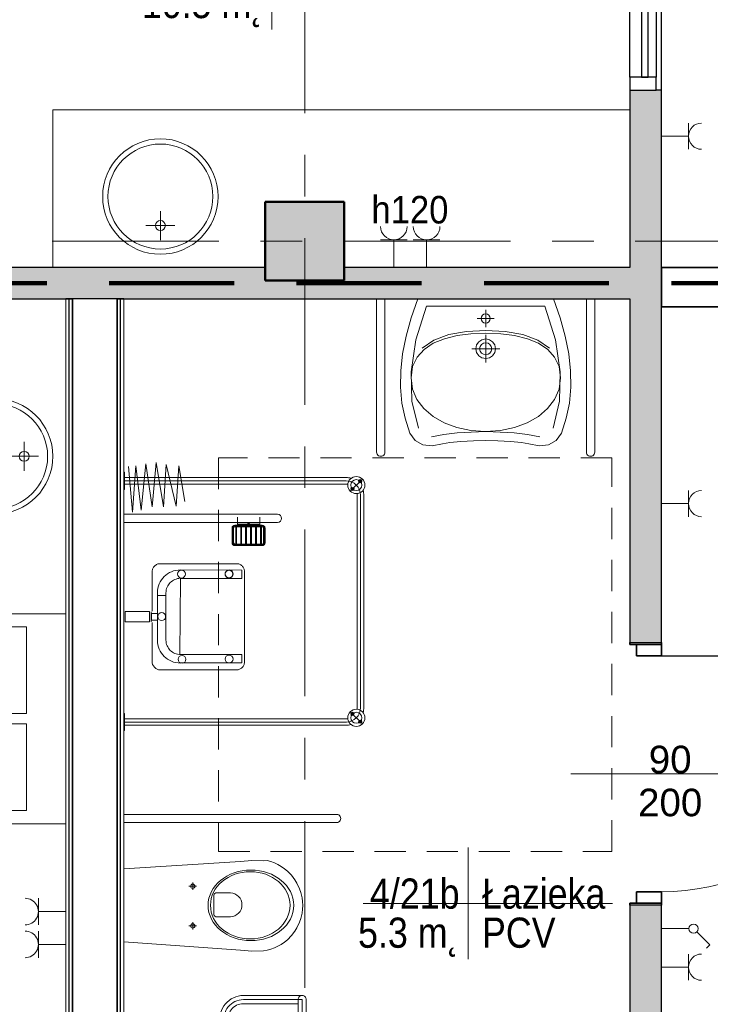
# Model space of a CAD drawing. Header units: centimetres. Extents: x 101 to 4622, y -1383 to 1498.
# Tile 54 of 68: x 3848 to 4112, y -278 to 97. Entities that reach past the tile are written whole.
import ezdxf

# ---------------------------------------------------------------- set-up
doc = ezdxf.new("R2010")
doc.units = ezdxf.units.CM
for name, pattern in [('Długa kreska', [71.4375, 47.625, -23.8125]), ('Oś', [111.125, 63.5, -15.875, 15.875, -15.875]), ('Ponad', [19.844, 11.9065, -7.9375])]:
    doc.linetypes.add(name, pattern=pattern)
for name, color, linetype, lineweight in [('A-AREA-IDEN', 2, 'Continuous', 18), ('A-DETL', 90, 'Continuous', 9), ('A-DETL-GENF', 92, 'Continuous', 18), ('A-DETL-MEDM', 33, 'Continuous', 35), ('A-DOOR', 31, 'Continuous', 25), ('A-DOOR-IDEN', 31, 'Continuous', 18), ('A-FLOR-OVHD', 1, 'Ponad', 18), ('A-GLAZ', 151, 'Continuous', 25), ('A-WALL', 113, 'Continuous', 25), ('A-WALL-FNSH', 113, 'Continuous', 25), ('A-WALL-PATT', 111, 'Continuous', 25), ('E-ELE-QPM-IDEN', 2, 'Continuous', 18), ('E-ELEC-EQPM', 71, 'Continuous', 18), ('I-FURN', 30, 'Continuous', 18), ('P-SANR-FIXT', 6, 'Continuous', 18), ('S-COLS', 52, 'Continuous', 25), ('S-GRID', 1, 'Continuous', 18)]:
    doc.layers.add(name, color=color, linetype=linetype, lineweight=lineweight)
doc.styles.add('Arial_13', font='arial.ttf', dxfattribs={"width": 0.9, "height": 10.5})
doc.styles.add('Arial_4', font='arial.ttf', dxfattribs={"width": 0.85, "height": 11.5})
doc.styles.add('Arial_7', font='arial.ttf', dxfattribs={"height": 10.5})

# ---------------------------------------------------------------- blocks, each defined once
blk = doc.blocks.new('M_Concrete-Square-Column - 300 x 300mm-1161001-4_piętro II PT - projektowany - PPOŻ B')
at = {"layer": 'S-COLS', "lineweight": 18}
blk.add_hatch(color=254, dxfattribs=at).paths.add_polyline_path([(15, 15), (-15, 15), (-15, -15), (15, -15)], flags=0)
at = {"layer": 'S-COLS', "lineweight": 50}
for p, q in [((15, 15), (-15, 15)), ((-15, 15), (-15, -15)), ((15, -15), (15, 15)), ((-15, -15), (15, -15))]:
    blk.add_line(p, q, dxfattribs=at)
blk = doc.blocks.new('umywalka okrągła d _44cm stal nierdzewna - Type 1-1240883-4_piętro II PT - projektowany - PPOŻ B')
at = {"layer": 'P-SANR-FIXT'}
for p, q in [((12.5, 16.43), (12.5, 27.43)), ((7, 21.93), (18, 21.93))]:
    blk.add_line(p, q, dxfattribs=at)
for centre, radius in [((12.5, 33), 22), ((12.5, 33), 20), ((12.5, 21.93), 1.9)]:
    blk.add_circle(centre, radius, dxfattribs=at)
blk = doc.blocks.new('Blat - Blat-1243788-4_piętro II PT - projektowany - PPOŻ B')
at = {"layer": 'I-FURN'}
for p, q in [((220, 0), (220, 60)), ((0, 0), (220, 0))]:
    blk.add_line(p, q, dxfattribs=at)
blk = doc.blocks.new('Aluminum_Exterior_Window_-_Single - 165 x 165 cm wewnętrzne-1288068-4_piętro II PT - projektowany - PPOŻ B')
at = {"layer": 'A-GLAZ'}
for p, q in [((-132.16, 8.66), (-137.16, 8.66)), ((-137.16, 8.66), (-137.16, -1.34)), ((-132.16, -1.34), (-132.16, 8.66)), ((-132.16, 8.66), (22.84, 8.66)), ((27.84, 8.66), (22.84, 8.66)), ((22.84, 8.66), (22.84, -1.34)), ((27.84, -1.34), (27.84, 8.66)), ((22.84, 4.21), (-132.16, 4.21)), ((-132.16, 4.21), (-132.16, 1.67)), ((22.84, 1.67), (22.84, 4.21)), ((-132.16, 1.67), (22.84, 1.67)), ((-137.16, -1.34), (-132.16, -1.34)), ((22.84, -1.34), (-132.16, -1.34)), ((22.84, -1.34), (27.84, -1.34))]:
    blk.add_line(p, q, dxfattribs=at)
blk = doc.blocks.new('umywalka dla N_65x56 koło - Type 1-1264895-4_piętro II PT - projektowany - PPOŻ B')
at = {"layer": 'P-SANR-FIXT'}
for p, q in [((-29.1, 64.4), (-29.1, 6)), ((-25.9, 64.4), (-25.9, 6)), ((50.9, 64.4), (50.9, 6)), ((54.1, 6), (54.1, 64.4)), ((-11.49, 61.58), (-14.43, 59.97)), ((-7.9, 62.01), (-11.49, 61.58)), ((-3.96, 61.28), (-7.9, 62.01)), ((-1.14, 60.72), (-3.96, 61.28)), ((3.08, 60.29), (-1.14, 60.72)), ((7.9, 60.04), (3.08, 60.29)), ((12.5, 60.01), (7.9, 60.04)), ((17.1, 60.04), (12.5, 60.01)), ((21.92, 60.29), (17.1, 60.04)), ((26.14, 60.72), (21.92, 60.29)), ((28.96, 61.28), (26.14, 60.72)), ((32.9, 62.01), (28.96, 61.28)), ((36.49, 61.58), (32.9, 62.01)), ((39.43, 59.97), (36.49, 61.58)), ((-16.38, 57.12), (-18.22, 51.51)), ((-14.43, 59.97), (-16.38, 57.12)), ((-8.14, 58.51), (-3.44, 57.63)), ((-3.44, 57.63), (1.64, 57.08)), ((1.64, 57.08), (6.99, 56.74)), ((12.52, 56.56), (6.84, 56.17)), ((6.99, 56.74), (12.48, 56.52)), ((12.48, 56.52), (17.98, 56.74)), ((18.18, 56.17), (12.52, 56.56)), ((17.98, 56.74), (23.33, 57.08)), ((23.33, 57.08), (28.41, 57.63)), ((28.41, 57.63), (33.11, 58.51)), ((41.38, 57.12), (39.43, 59.97)), ((43.22, 51.51), (41.38, 57.12)), ((-13.17, 55.28), (-15.64, 44.98)), ((-3.33, 53.22), (-7.59, 50.79)), ((1.52, 55.04), (-3.33, 53.22)), ((6.84, 56.17), (1.52, 55.04)), ((23.49, 55.04), (18.18, 56.17)), ((28.31, 53.22), (23.49, 55.04)), ((32.54, 50.79), (28.31, 53.22)), ((40.64, 44.98), (38.17, 55.28)), ((-18.22, 51.51), (-19.42, 45.69)), ((-7.59, 50.79), (-11.11, 47.81)), ((36.03, 47.81), (32.54, 50.79)), ((44.42, 45.69), (43.22, 51.51)), ((-19.42, 45.69), (-19.97, 39.64)), ((-11.11, 47.81), (-13.79, 44.33)), ((38.68, 44.33), (36.03, 47.81)), ((44.97, 39.64), (44.42, 45.69)), ((-15.64, 44.98), (-15.95, 33.74)), ((-13.79, 44.33), (-15.49, 40.42)), ((40.36, 40.42), (38.68, 44.33)), ((40.95, 33.74), (40.64, 44.98)), ((-19.97, 39.64), (-19.89, 33.38)), ((-15.49, 40.42), (-16.08, 36.14)), ((40.95, 36.14), (40.36, 40.42)), ((44.89, 33.38), (44.97, 39.64)), ((-16.08, 36.14), (-15.49, 31.83)), ((40.36, 31.83), (40.95, 36.14)), ((-19.89, 33.38), (-19.18, 26.89)), ((-15.95, 33.74), (-14.09, 21.65)), ((-15.49, 31.83), (-13.8, 28.22)), ((12.5, 30.26), (12.5, 19.76)), ((38.67, 28.22), (40.36, 31.83)), ((39.09, 21.65), (40.95, 33.74)), ((44.18, 26.89), (44.89, 33.38)), ((-19.18, 26.89), (-17.85, 20.17)), ((-13.8, 28.22), (-11.14, 25.26)), ((8.75, 25.01), (9.04, 26.47)), ((9.04, 26.47), (9.85, 27.66)), ((9.85, 27.66), (11.04, 28.47)), ((10.38, 25.91), (10.87, 26.64)), ((10.87, 26.64), (11.61, 27.13)), ((11.04, 28.47), (12.5, 28.76)), ((11.61, 27.13), (12.5, 27.31)), ((12.5, 28.76), (13.96, 28.47)), ((12.5, 27.31), (13.39, 27.13)), ((13.39, 27.13), (14.13, 26.64)), ((13.96, 28.47), (15.15, 27.66)), ((14.13, 26.64), (14.62, 25.91)), ((15.15, 27.66), (15.96, 26.47)), ((15.96, 26.47), (16.25, 25.01)), ((36.01, 25.26), (38.67, 28.22)), ((42.85, 20.17), (44.18, 26.89)), ((-7.38, 21.71), (-11.89, 24.74)), ((-11.14, 25.26), (-7.63, 22.92)), ((-7.63, 22.92), (-3.39, 21.17)), ((7.16, 25.01), (17.84, 25.01)), ((9.04, 23.56), (8.75, 25.01)), ((9.85, 22.36), (9.04, 23.56)), ((10.2, 25.01), (10.38, 25.91)), ((10.38, 24.12), (10.2, 25.01)), ((10.87, 23.39), (10.38, 24.12)), ((11.61, 22.89), (10.87, 23.39)), ((12.5, 22.71), (11.61, 22.89)), ((13.39, 22.89), (12.5, 22.71)), ((14.13, 23.39), (13.39, 22.89)), ((14.62, 24.12), (14.13, 23.39)), ((14.62, 25.91), (14.8, 25.01)), ((14.8, 25.01), (14.62, 24.12)), ((15.96, 23.56), (15.15, 22.36)), ((16.25, 25.01), (15.96, 23.56)), ((28.26, 21.17), (32.5, 22.92)), ((36.76, 24.74), (32.25, 21.71)), ((32.5, 22.92), (36.01, 25.26)), ((-17.85, 20.17), (-15.89, 13.2)), ((-14.09, 21.65), (-10.01, 8.8)), ((-1.64, 19.63), (-7.38, 21.71)), ((-3.39, 21.17), (1.45, 19.96)), ((5.06, 18.42), (-1.64, 19.63)), ((1.45, 19.96), (6.76, 19.26)), ((6.76, 19.26), (12.43, 19.04)), ((11.04, 21.56), (9.85, 22.36)), ((12.5, 21.26), (11.04, 21.56)), ((12.43, 19.04), (18.1, 19.26)), ((13.96, 21.56), (12.5, 21.26)), ((15.15, 22.36), (13.96, 21.56)), ((18.1, 19.26), (23.42, 19.96)), ((26.51, 19.63), (19.81, 18.42)), ((23.42, 19.96), (28.26, 21.17)), ((32.25, 21.71), (26.51, 19.63)), ((35.01, 8.8), (39.09, 21.65)), ((40.89, 13.2), (42.85, 20.17)), ((12.43, 18.04), (5.06, 18.42)), ((11.26, 14.71), (11.82, 15.09)), ((11.82, 15.09), (12.5, 15.23)), ((19.81, 18.42), (12.43, 18.04)), ((12.5, 16.73), (12.5, 10.22)), ((12.5, 15.23), (13.18, 15.09)), ((13.18, 15.09), (13.74, 14.71)), ((-15.89, 13.2), (-13.31, 6)), ((15.75, 13.48), (9.25, 13.48)), ((10.75, 13.48), (10.89, 14.16)), ((10.89, 12.8), (10.75, 13.48)), ((10.89, 14.16), (11.26, 14.71)), ((11.26, 12.24), (10.89, 12.8)), ((11.82, 11.86), (11.26, 12.24)), ((12.5, 11.72), (11.82, 11.86)), ((13.18, 11.86), (12.5, 11.72)), ((13.74, 12.24), (13.18, 11.86)), ((13.74, 14.71), (14.11, 14.16)), ((14.11, 12.8), (13.74, 12.24)), ((14.11, 14.16), (14.25, 13.48)), ((14.25, 13.48), (14.11, 12.8)), ((38.31, 6), (40.89, 13.2)), ((-10.01, 8.8), (12.5, 8.8)), ((12.5, 8.8), (35.01, 8.8))]:
    blk.add_line(p, q, dxfattribs=at)
for centre in [(-27.5, 64.4), (52.5, 64.4)]:
    blk.add_arc(centre, 1.6, 360, 180, dxfattribs=at)
blk = doc.blocks.new('miska ustępowa dla N_35_5x54 wisząca koło narożna - Type 1-1388448-4_piętro II PT - projektowany - PPOŻ B')
at = {"layer": 'P-SANR-FIXT'}
for p, q in [((-1.4, -11), (-4.56, -55.56)), ((29.22, -55.56), (26.4, -11)), ((44.09, -92.2), (44.09, -11)), ((47.21, -92.2), (47.21, -11)), ((3.32, -37.31), (6.14, -37.31)), ((4.69, -35.9), (4.69, -38.7)), ((18.43, -37.31), (21.25, -37.31)), ((19.8, -35.9), (19.8, -38.7)), ((8.17, -46.6), (8.17, -51.72)), ((16.4, -45.33), (9.09, -45.33)), ((17.32, -51.72), (17.32, -46.6)), ((-4.56, -55.56), (-4.88, -59.89)), ((29.58, -59.89), (29.22, -55.56)), ((-24.94, -56.63), (-24.94, -77.5)), ((-23.38, -56.63), (-23.38, -79.06)), ((-21.82, -56.63), (-21.82, -79.06)), ((-4.88, -59.89), (-4.82, -64.32)), ((29.53, -64.32), (29.58, -59.89)), ((-4.82, -64.32), (-4.57, -65.68)), ((-4.57, -65.68), (-4.19, -67.09)), ((-4.19, -67.09), (-3.69, -68.46)), ((28.69, -68.46), (29.19, -67.09)), ((29.19, -67.09), (29.57, -65.68)), ((29.57, -65.68), (29.53, -64.32)), ((-3.69, -68.46), (-3.07, -69.78)), ((-3.07, -69.78), (-2.34, -71.05)), ((-2.34, -71.05), (-1.51, -72.26)), ((26.51, -72.26), (27.34, -71.05)), ((27.34, -71.05), (28.07, -69.78)), ((28.07, -69.78), (28.69, -68.46)), ((-1.51, -72.26), (-0.58, -73.39)), ((-0.58, -73.39), (1.02, -74.96)), ((1.02, -74.96), (2.75, -76.27)), ((22.25, -76.27), (23.98, -74.96)), ((23.98, -74.96), (25.58, -73.39)), ((25.58, -73.39), (26.51, -72.26)), ((-32.35, -77.5), (-23.38, -77.5)), ((2.75, -76.27), (4.01, -77.03)), ((4.01, -77.03), (6.13, -78.05)), ((6.13, -78.05), (7.56, -78.51)), ((7.56, -78.51), (9.56, -78.98)), ((15.44, -78.98), (17.44, -78.51)), ((17.44, -78.51), (18.87, -78.05)), ((18.87, -78.05), (20.99, -77.03)), ((20.99, -77.03), (22.25, -76.27)), ((-23.38, -79.06), (-32.35, -79.06)), ((-23.38, -80.62), (-32.35, -80.62)), ((9.56, -78.98), (11.02, -79.17)), ((11.02, -79.17), (12.5, -79.25)), ((12.5, -79.25), (13.98, -79.17)), ((13.98, -79.17), (15.44, -78.98))]:
    blk.add_line(p, q, dxfattribs=at)
for centre in [(4.69, -37.31), (19.8, -37.31)]:
    blk.add_circle(centre, 0.825, dxfattribs=at)
for centre, radius, start, end in [((-30.79, -56.63), 8.97, 0, 99.9996), ((9.34, -46.48), 1.17, 102.2339, 185.8899), ((16.15, -46.48), 1.17, 354.1101, 77.7661), ((-30.79, -56.63), 7.41, 0, 102.1327), ((-30.79, -56.63), 5.85, 0, 105.4382), ((12.74, -51.5), 4.58, 182.8022, 357.1978), ((-23.38, -79.06), 1.56, 0, 90), ((-23.38, -79.06), 1.56, 270, 0), ((45.65, -92.2), 1.56, 180, 360)]:
    blk.add_arc(centre, radius, start, end, dxfattribs=at)
for centre, major_axis, ratio in [((12.55, -59.51), (0, 16.33), 0.823529), ((12.55, -59.26), (0, 15.16), 0.845174)]:
    blk.add_ellipse(centre, major_axis=major_axis, ratio=ratio, dxfattribs=at)
blk = doc.blocks.new('DRZWI 1S_łazienkowe - Drzwi 90-1357764-4_piętro II PT - projektowany - PPOŻ B')
at = {"layer": 'A-DETL-GENF'}
for p, q in [((-49.3, 3.5), (-45, 3.5)), ((-49.3, -6), (-49.3, 3.5)), ((-45, 3.5), (-45, -6)), ((45, 3.5), (49.3, 3.5)), ((45, -6), (45, 3.5)), ((49.3, 3.5), (49.3, -6)), ((-45, -6), (-49.3, -6)), ((49.3, -6), (45, -6))]:
    blk.add_line(p, q, dxfattribs=at)
at = {"layer": 'A-DETL-MEDM'}
for p, q in [((-49.3, -6), (-49.3, 3.5)), ((-49.3, 3.5), (-45, 3.5)), ((-45, 3.5), (-45, -6)), ((45, 3.5), (45, -6)), ((49.3, 3.5), (45, 3.5)), ((49.3, -6), (49.3, 3.5)), ((-45, -6), (-49.3, -6)), ((45, -6), (49.3, -6))]:
    blk.add_line(p, q, dxfattribs=at)
at = {"layer": 'A-DOOR', "lineweight": 18}
blk.add_line((0, -28.5), (0, 28.5), dxfattribs=at)
at = {"layer": 'A-DOOR'}
blk.add_line((45, -6), (45, -95.39), dxfattribs=at)
at = {"layer": 'A-DOOR', "lineweight": 18}
blk.add_arc((45, -5.39), 90, 180.3907, 270, dxfattribs=at)
blk = doc.blocks.new('umywalka okrągła d _44cm stal nierdzewna - Type 1-1391873-4_piętro II PT - projektowany - PPOŻ B')
at = {"layer": 'P-SANR-FIXT'}
for p, q in [((12.5, 21.43), (12.5, 32.43)), ((7, 26.93), (18, 26.93))]:
    blk.add_line(p, q, dxfattribs=at)
for centre, radius in [((12.5, 38), 22), ((12.5, 38), 20), ((12.5, 26.93), 1.9)]:
    blk.add_circle(centre, radius, dxfattribs=at)
blk = doc.blocks.new('zlewozmywak dwukomorowy - Type 1-1391874-4_piętro II PT - projektowany - PPOŻ B')
at = {"layer": 'P-SANR-FIXT'}
for p, q in [((-27.5, -71), (-27.5, -11)), ((52.5, -11), (52.5, -71)), ((-22.5, -66), (-22.5, -26)), ((-22.5, -26), (10.5, -26)), ((10.5, -26), (10.5, -66)), ((14.5, -66), (14.5, -26)), ((14.5, -26), (47.5, -26)), ((47.5, -26), (47.5, -66)), ((10.5, -66), (-22.5, -66)), ((47.5, -66), (14.5, -66)), ((52.5, -71), (-27.5, -71))]:
    blk.add_line(p, q, dxfattribs=at)
blk = doc.blocks.new('brodzik natryskowy dla N - Type 1-1388449-4_piętro II PT - projektowany - PPOŻ B')
at = {"layer": 'P-SANR-FIXT'}
for p, q in [((-35.25, 97.25), (-40.13, 102.13)), ((47.11, 102.55), (-33.8, 102.55)), ((48.56, 97.25), (53.43, 102.13)), ((-33.8, 101.3), (47.11, 101.3)), ((47.11, 100.05), (-33.8, 100.05)), ((-40.55, 11.3), (-40.55, 95.8)), ((-39.3, 11), (-39.3, 95.8)), ((-38.05, 11.3), (-38.05, 95.8)), ((51.36, 11.3), (51.36, 95.8)), ((52.61, 11), (52.61, 96)), ((53.86, 11.3), (53.86, 95.8)), ((-26.61, 11.2), (-26.61, 69.6)), ((-23.41, 69.6), (-23.41, 11.2)), ((-22.41, 63.8), (-22.41, 53.4)), ((-22.11, 63.8), (-22.11, 53.4)), ((-21.81, 63.8), (-21.81, 53.4)), ((-15.71, 64.9), (-21.31, 64.9)), ((-15.71, 64.6), (-21.31, 64.6)), ((-15.71, 64.3), (-21.31, 64.3)), ((-15.21, 53.4), (-15.21, 63.8)), ((-14.91, 53.4), (-14.91, 63.8)), ((-14.61, 53.4), (-14.61, 63.8)), ((-22.41, 62.85), (-25.41, 62.85)), ((-22.81, 62.85), (-22.81, 54.35)), ((-22.61, 62.85), (-22.61, 54.35)), ((-21.81, 63.5), (-15.21, 63.5)), ((-21.81, 63.2), (-15.21, 63.2)), ((-21.81, 61.6), (-15.21, 61.6)), ((-21.81, 61.3), (-15.21, 61.3)), ((-21.81, 59.7), (-15.21, 59.7)), ((-21.81, 59.4), (-15.21, 59.4)), ((-21.81, 57.8), (-15.21, 57.8)), ((-21.81, 57.5), (-15.21, 57.5)), ((-6.88, 56.11), (-6.67, 56.31)), ((-6.67, 56.31), (-6.44, 56.49)), ((-6.44, 56.49), (-6.2, 56.64)), ((-6.2, 56.64), (-5.95, 56.77)), ((-5.95, 56.77), (-5.69, 56.88)), ((-5.69, 56.88), (-5.41, 56.96)), ((-5.41, 56.96), (-5.13, 57.01)), ((-5.13, 57.01), (29.82, 57.01)), ((29.82, 57.01), (30.1, 57.01)), ((30.1, 57.01), (30.38, 56.96)), ((30.38, 56.96), (30.65, 56.89)), ((30.65, 56.89), (30.92, 56.78)), ((30.92, 56.78), (31.17, 56.66)), ((31.17, 56.66), (31.41, 56.51)), ((31.41, 56.51), (31.64, 56.34)), ((31.64, 56.34), (31.85, 56.14)), ((-22.41, 54.35), (-25.41, 54.35)), ((-21.81, 55.9), (-15.21, 55.9)), ((-21.81, 55.6), (-15.21, 55.6)), ((-21.81, 54), (-15.21, 54)), ((-21.81, 53.7), (-15.21, 53.7)), ((-21.31, 52.9), (-15.71, 52.9)), ((-21.31, 52.6), (-15.71, 52.6)), ((-7.74, 54.37), (-7.7, 54.64)), ((-7.74, 54.09), (-7.74, 54.37)), ((-7.74, 24.55), (-7.74, 54.09)), ((-7.7, 54.64), (-7.62, 54.91)), ((-7.62, 54.91), (-7.52, 55.18)), ((-7.52, 55.18), (-7.4, 55.43)), ((-7.4, 55.43), (-7.25, 55.67)), ((-7.25, 55.67), (-7.07, 55.9)), ((-7.07, 55.9), (-6.88, 56.11)), ((-5.29, 56.03), (-5.37, 32.6)), ((-2.15, 56.03), (-5.29, 56.03)), ((-4.35, 52.49), (-4.21, 52.54)), ((-4.21, 52.54), (-4.07, 52.58)), ((-4.07, 52.58), (-3.93, 52.6)), ((-3.93, 52.6), (-3.78, 52.61)), ((-3.78, 52.61), (-3.63, 52.6)), ((-3.63, 52.6), (-3.48, 52.58)), ((-3.48, 52.58), (-3.34, 52.54)), ((-3.34, 52.54), (-3.21, 52.49)), ((-2.15, 32.63), (-2.15, 56.03)), ((26.92, 56.03), (30.07, 56.03)), ((26.92, 56.03), (26.92, 32.43)), ((30.07, 32.63), (30.07, 56.03)), ((31.85, 56.14), (32.05, 55.93)), ((32.05, 55.93), (32.22, 55.71)), ((32.22, 55.71), (32.38, 55.46)), ((32.38, 55.46), (32.51, 55.21)), ((32.51, 55.21), (32.61, 54.94)), ((32.61, 54.94), (32.69, 54.67)), ((32.69, 54.67), (32.74, 54.38)), ((32.74, 54.38), (32.74, 24.86)), ((-21.31, 52.3), (-15.71, 52.3)), ((-5.24, 51.15), (-5.23, 51.29)), ((-5.23, 51), (-5.24, 51.15)), ((-5.23, 51.29), (-5.21, 51.44)), ((-5.21, 50.85), (-5.23, 51)), ((-5.21, 51.44), (-5.18, 51.58)), ((-5.18, 50.71), (-5.21, 50.85)), ((-5.18, 51.58), (-5.13, 51.71)), ((-5.13, 50.58), (-5.18, 50.71)), ((-5.13, 51.71), (-5.07, 51.84)), ((-5.07, 50.45), (-5.13, 50.58)), ((-5.07, 51.84), (-4.99, 51.96)), ((-4.99, 50.33), (-5.07, 50.45)), ((-4.99, 51.96), (-4.91, 52.08)), ((-4.91, 50.21), (-4.99, 50.33)), ((-4.91, 52.08), (-4.81, 52.18)), ((-4.81, 50.11), (-4.91, 50.21)), ((-4.81, 52.18), (-4.71, 52.27)), ((-4.71, 50.02), (-4.81, 50.11)), ((-4.71, 52.27), (-4.6, 52.36)), ((-4.6, 49.93), (-4.71, 50.02)), ((-4.6, 52.36), (-4.48, 52.43)), ((-4.48, 49.86), (-4.6, 49.93)), ((-4.48, 52.43), (-4.35, 52.49)), ((-4.35, 49.8), (-4.48, 49.86)), ((-4.21, 49.75), (-4.35, 49.8)), ((-4.07, 49.71), (-4.21, 49.75)), ((-3.93, 49.69), (-4.07, 49.71)), ((-3.78, 49.68), (-3.93, 49.69)), ((-3.48, 49.71), (-3.63, 49.69)), ((-3.34, 49.75), (-3.48, 49.71)), ((-3.21, 49.8), (-3.34, 49.75)), ((-3.21, 52.49), (-3.08, 52.43)), ((-3.08, 49.86), (-3.21, 49.8)), ((-3.08, 52.43), (-2.96, 52.36)), ((-2.96, 49.93), (-3.08, 49.86)), ((-2.96, 52.36), (-2.85, 52.27)), ((-2.85, 50.02), (-2.96, 49.93)), ((-2.85, 52.27), (-2.74, 52.18)), ((-2.74, 50.11), (-2.85, 50.02)), ((-2.74, 52.18), (-2.65, 52.08)), ((-2.65, 50.21), (-2.74, 50.11)), ((-2.65, 52.08), (-2.56, 51.96)), ((-2.56, 50.33), (-2.65, 50.21)), ((-2.56, 51.96), (-2.49, 51.84)), ((-2.49, 50.45), (-2.56, 50.33)), ((-2.49, 51.84), (-2.43, 51.71)), ((-2.43, 50.58), (-2.49, 50.45)), ((-2.43, 51.71), (-2.38, 51.58)), ((-2.38, 50.71), (-2.43, 50.58)), ((-2.38, 51.58), (-2.34, 51.44)), ((-2.34, 50.85), (-2.38, 50.71)), ((-2.34, 51.44), (-2.32, 51.29)), ((-2.32, 51), (-2.34, 50.85)), ((-2.32, 51.29), (-2.31, 51.15)), ((-2.31, 51.15), (-2.32, 51)), ((-44.99, 32.02), (-31.46, 34.32)), ((-45.5, 27.16), (-29.67, 31)), ((-29.67, 31), (-44.99, 32.02)), ((-5.37, 32.6), (-5.32, 31.71)), ((-5.32, 31.71), (-5.19, 30.85)), ((-5.19, 30.85), (-4.98, 30.01)), ((26.92, 32.43), (-2.15, 32.63)), ((-2.03, 31.55), (-2.11, 32.1)), ((-1.89, 31.01), (-2.03, 31.55)), ((-1.71, 30.51), (-1.89, 31.01)), ((-1.47, 30.02), (-1.71, 30.51)), ((-1.19, 29.56), (-1.47, 30.02)), ((25.96, 29.56), (26.24, 30.02)), ((26.24, 30.02), (26.48, 30.51)), ((26.48, 30.51), (26.66, 31.01)), ((26.66, 31.01), (26.8, 31.55)), ((26.8, 31.55), (26.88, 32.1)), ((29.97, 30.85), (29.75, 30.01)), ((30.1, 31.71), (29.97, 30.85)), ((30.15, 32.6), (30.1, 31.71)), ((-29.41, 26.14), (-45.5, 27.16)), ((-4.98, 30.01), (-4.68, 29.22)), ((-4.68, 29.22), (-4.32, 28.45)), ((-4.32, 28.45), (-3.88, 27.74)), ((-3.88, 27.74), (-3.38, 27.07)), ((-3.38, 27.07), (-2.82, 26.45)), ((-2.82, 26.45), (-2.2, 25.89)), ((-0.87, 29.14), (-1.19, 29.56)), ((-0.51, 28.74), (-0.87, 29.14)), ((-0.12, 28.38), (-0.51, 28.74)), ((0.31, 28.06), (-0.12, 28.38)), ((0.76, 27.79), (0.31, 28.06)), ((1.25, 27.55), (0.76, 27.79)), ((1.76, 27.36), (1.25, 27.55)), ((2.29, 27.23), (1.76, 27.36)), ((2.84, 27.14), (2.29, 27.23)), ((3.4, 27.11), (2.84, 27.14)), ((4.41, 27.12), (3.4, 27.11)), ((3.78, 27.12), (21.37, 27.12)), ((4.41, 23.89), (4.41, 27.12)), ((21.37, 27.12), (21.94, 27.14)), ((21.94, 27.14), (22.49, 27.23)), ((22.49, 27.23), (23.02, 27.36)), ((23.02, 27.36), (23.53, 27.55)), ((23.53, 27.55), (24.01, 27.79)), ((24.01, 27.79), (24.47, 28.06)), ((24.47, 28.06), (24.89, 28.38)), ((24.89, 28.38), (25.29, 28.74)), ((25.29, 28.74), (25.65, 29.14)), ((25.65, 29.14), (25.96, 29.56)), ((27.59, 26.45), (26.98, 25.89)), ((28.16, 27.07), (27.59, 26.45)), ((28.66, 27.74), (28.16, 27.07)), ((29.09, 28.45), (28.66, 27.74)), ((29.46, 29.22), (29.09, 28.45)), ((29.75, 30.01), (29.46, 29.22)), ((-46.26, 23.33), (-29.41, 26.14)), ((-29.41, 21.8), (-46.26, 23.33)), ((-7.7, 24.28), (-7.74, 24.55)), ((-7.62, 24.01), (-7.7, 24.28)), ((-7.51, 23.75), (-7.62, 24.01)), ((-7.38, 23.5), (-7.51, 23.75)), ((-7.23, 23.25), (-7.38, 23.5)), ((-7.05, 23.02), (-7.23, 23.25)), ((-6.85, 22.81), (-7.05, 23.02)), ((-6.64, 22.61), (-6.85, 22.81)), ((-6.41, 22.43), (-6.64, 22.61)), ((-2.2, 25.89), (-1.53, 25.38)), ((-1.53, 25.38), (-0.81, 24.95)), ((-0.81, 24.95), (-0.05, 24.58)), ((-0.05, 24.58), (0.75, 24.29)), ((0.75, 24.29), (1.58, 24.07)), ((1.58, 24.07), (2.44, 23.94)), ((2.44, 23.94), (4.41, 23.89)), ((22.33, 23.94), (3.78, 23.89)), ((11.19, 23.94), (13.8, 23.94)), ((11.19, 21.67), (11.19, 23.94)), ((13.8, 23.94), (13.8, 21.67)), ((23.2, 24.07), (22.33, 23.94)), ((24.03, 24.29), (23.2, 24.07)), ((24.83, 24.58), (24.03, 24.29)), ((25.59, 24.95), (24.83, 24.58)), ((26.31, 25.38), (25.59, 24.95)), ((26.98, 25.89), (26.31, 25.38)), ((31.59, 22.62), (31.36, 22.44)), ((31.81, 22.82), (31.59, 22.62)), ((32.01, 23.04), (31.81, 22.82)), ((32.19, 23.27), (32.01, 23.04)), ((32.35, 23.52), (32.19, 23.27)), ((32.49, 23.77), (32.35, 23.52)), ((32.6, 24.04), (32.49, 23.77)), ((32.68, 24.31), (32.6, 24.04)), ((32.74, 24.58), (32.68, 24.31)), ((32.74, 24.86), (32.74, 24.58)), ((-45.75, 19.5), (-29.41, 21.8)), ((-28.14, 17.71), (-45.75, 19.5)), ((-6.17, 22.27), (-6.41, 22.43)), ((-5.92, 22.14), (-6.17, 22.27)), ((-5.66, 22.03), (-5.92, 22.14)), ((-5.39, 21.95), (-5.66, 22.03)), ((-5.12, 21.9), (-5.39, 21.95)), ((-4.84, 21.88), (-5.12, 21.9)), ((10.32, 21.88), (-4.84, 21.88)), ((10.54, 20.79), (14.45, 20.79)), ((10.54, 11.52), (10.54, 20.79)), ((14.44, 21.54), (10.55, 21.51)), ((13.8, 21.67), (11.19, 21.67)), ((14.45, 11.52), (14.45, 20.79)), ((30.14, 21.88), (14.73, 21.88)), ((30.36, 21.95), (30.1, 21.9)), ((30.62, 22.03), (30.14, 21.88)), ((30.87, 22.14), (30.62, 22.03)), ((31.12, 22.28), (30.87, 22.14)), ((31.36, 22.44), (31.12, 22.28)), ((-44.99, 15.67), (-28.14, 17.71)), ((-27.37, 14.39), (-44.99, 15.67)), ((-44.73, 12.86), (-27.37, 14.39)), ((-42.55, 11.3), (-42.55, 11)), ((-36.05, 11.3), (-42.55, 11.3)), ((-36.05, 11), (-36.05, 11.3)), ((14.45, 11.52), (10.54, 11.52)), ((49.36, 11.3), (49.36, 11)), ((55.86, 11.3), (49.36, 11.3)), ((55.86, 11), (55.86, 11.3))]:
    blk.add_line(p, q, dxfattribs=at)
for centre, radius in [((-37.69, 99.69), 3.25), ((-39.18, 101.17), 0.62), ((-37.69, 99.69), 2.1), ((-39.18, 101.17), 0.32), ((51, 99.69), 3.25), ((51, 99.69), 2.1), ((52.48, 101.17), 0.62), ((52.48, 101.17), 0.32), ((-36.21, 98.2), 0.62), ((-36.21, 98.2), 0.32), ((49.51, 98.2), 0.62), ((49.51, 98.2), 0.32), ((-3.85, 51.24), 1.5), ((28.59, 51.18), 1.5), ((-3.77, 33.05), 1.5), ((28.71, 33.24), 1.5), ((12.42, 25.5), 1.5)]:
    blk.add_circle(centre, radius, dxfattribs=at)
for centre, radius, start, end in [((-33.8, 95.8), 6.75, 90, 106.4965), ((47.11, 95.8), 6.75, 73.5035, 90), ((-33.8, 95.8), 6.75, 163.5035, 180), ((-33.8, 95.8), 5.5, 90, 180), ((-33.8, 95.8), 4.25, 90, 98.8511), ((47.11, 95.8), 5.5, 0, 90), ((47.11, 95.8), 4.25, 81.1489, 90), ((47.11, 95.8), 6.75, 0, 16.4965), ((-33.8, 95.8), 4.25, 171.1489, 180), ((47.11, 95.8), 4.25, 0, 8.8511), ((-25.01, 69.6), 1.6, 0, 180), ((-21.31, 63.8), 1.1, 90, 180), ((-21.31, 63.8), 0.8, 90, 180), ((-21.31, 63.8), 0.5, 90, 180), ((-15.71, 63.8), 1.1, 0, 90), ((-15.71, 63.8), 0.8, 0, 90), ((-15.71, 63.8), 0.5, 0, 90), ((-21.31, 53.4), 1.1, 180, 270), ((-21.31, 53.4), 0.8, 180, 270), ((-21.31, 53.4), 0.5, 180, 270), ((-15.71, 53.4), 0.5, 270, 0), ((-15.71, 53.4), 0.8, 270, 0), ((-15.71, 53.4), 1.1, 270, 0)]:
    blk.add_arc(centre, radius, start, end, dxfattribs=at)
blk.add_ellipse((-23.14, 58.6), major_axis=(0, 0.325), ratio=0.224951, dxfattribs=at)
blk = doc.blocks.new('Przełącznik jednobiegunowy - Type 1-1452004-4_piętro II PT - projektowany - PPOŻ B')
at = {"layer": 'E-ELEC-EQPM'}
for p, q in [((13.74, 19.48), (18.68, 24.43)), ((18.68, 24.43), (19.99, 23.12)), ((12.5, 16.5), (12.5, 6))]:
    blk.add_line(p, q, dxfattribs=at)
blk.add_circle((12.5, 18.25), 1.75, dxfattribs=at)
blk = doc.blocks.new('gniazdo elektryczne wielokrotne - 120-1478020-4_piętro II PT - projektowany - PPOŻ B')
at = {"layer": 'E-ELEC-EQPM'}
for p, q in [((17.58, 16.5), (7.42, 16.5)), ((12.5, 16.5), (12.5, 6)), ((30.08, 16.5), (19.92, 16.5)), ((25, 16.5), (25, 6))]:
    blk.add_line(p, q, dxfattribs=at)
for centre in [(12.5, 21.58), (25, 21.58)]:
    blk.add_arc(centre, 5.08, 180, 0, dxfattribs=at)
blk = doc.blocks.new('gniazdo elektryczne pojedyncze - 120-1470895-4_piętro II PT - projektowany - PPOŻ B')
at = {"layer": 'E-ELEC-EQPM'}
for p, q in [((17.5, 16.33), (7.5, 16.33)), ((12.5, 16.33), (12.5, 6))]:
    blk.add_line(p, q, dxfattribs=at)
blk.add_arc((12.5, 21.33), 5, 180, 0, dxfattribs=at)
blk = doc.blocks.new('gniazdo elektryczne wielokrotne - 120-1473824-4_piętro II PT - projektowany - PPOŻ B')
at = {"layer": 'E-ELEC-EQPM'}
for p, q in [((17.58, 21.5), (7.42, 21.5)), ((12.5, 21.5), (12.5, 11)), ((30.08, 21.5), (19.92, 21.5)), ((25, 21.5), (25, 11))]:
    blk.add_line(p, q, dxfattribs=at)
for centre in [(12.5, 26.58), (25, 26.58)]:
    blk.add_arc(centre, 5.08, 180, 0, dxfattribs=at)
blk = doc.blocks.new('gniazdo elektryczne pojedyncze - 30-1470339-4_piętro II PT - projektowany - PPOŻ B')
at = {"layer": 'E-ELEC-EQPM'}
for p, q in [((17.5, 16.33), (7.5, 16.33)), ((12.5, 16.33), (12.5, 6))]:
    blk.add_line(p, q, dxfattribs=at)
blk.add_arc((12.5, 21.33), 5, 180, 0, dxfattribs=at)
blk = doc.blocks.new('METKA_POMIESZCZENIA1 - Rozbudowana - bez ramki-1409110-4_piętro II PT - projektowany - PPOŻ B')
at = {"layer": 'A-AREA-IDEN'}
for p, q in [((0, 0.425), (0, 0)), ((-0.8, 0), (1.1, 0)), ((0, 0), (0, -0.425))]:
    blk.add_line(p, q, dxfattribs=at)
blk = doc.blocks.new('etykieta drzwi wymiar i kategoria - etykieta drzwi 1S dół-1350606-4_piętro II PT - projektowany - PPOŻ B')
at = {"layer": 'A-DOOR-IDEN'}
for p, q in [((0, 0), (0, -1.1984)), ((-0.3, -1.4984), (0.3, -1.4984))]:
    blk.add_line(p, q, dxfattribs=at)
blk.add_circle((0, -1.4984), 0.3, dxfattribs=at)

msp = doc.modelspace()

# ---------------------------------------------------------------- hatches: boundary and pattern name
at = {"layer": 'A-WALL-PATT'}
h = msp.add_hatch(color=9, dxfattribs=at)
h.paths.add_polyline_path([(4081.04, -285.38), (4093.04, -285.38), (4093.04, -240.38), (4081.04, -240.38)], flags=0)
h.paths.add_polyline_path([(4093.04, -140.38), (4093.04, 70.12), (4081.04, 70.12), (4081.04, -140.38)], flags=0)
h.paths.add_polyline_path([(4093.04, 298.62), (4093.04, 310.62), (4081.04, 310.62), (4081.04, 298.62)], flags=0)
msp.add_hatch(color=9, dxfattribs=at).paths.add_polyline_path([(3972.04, -9.38), (4081.04, -9.38), (4081.04, 2.62), (3972.04, 2.62), (3972.04, -2.38), (3942.04, -2.38), (3942.04, 2.62), (3492.04, 2.62), (3492.04, -2.38), (3462.04, -2.38), (3462.04, -9.38), (3942.04, -9.38)], flags=0)

# ---------------------------------------------------------------- linework, layer by layer
at = {"layer": 'A-DETL', "linetype": 'Długa kreska', "lineweight": 100}
msp.add_line((3311.04, -3.38), (4482.04, -3.38), dxfattribs=at)
at = {"layer": 'A-FLOR-OVHD'}
for p, q in [((3924.17, -69.95), (3924.17, -219.95)), ((4074.17, -69.95), (3924.17, -69.95)), ((4074.17, -219.95), (4074.17, -69.95)), ((3924.17, -219.95), (4074.17, -219.95))]:
    msp.add_line(p, q, dxfattribs=at)
at = {"layer": 'A-WALL'}
for p, q in [((4093.04, -140.38), (4093.04, 235.12)), ((4081.04, 70.12), (4081.04, 2.62)), ((4093.04, 70.12), (4091.04, 70.12)), ((3942.04, 2.62), (3492.04, 2.62)), ((4081.04, 2.62), (3972.04, 2.62)), ((3666.04, -9.38), (3866.04, -9.38)), ((3867.29, -285.38), (3867.29, -9.38)), ((3885.54, -9.38), (3868.54, -9.38)), ((3886.79, -285.38), (3886.79, -9.38)), ((3888.04, -9.38), (4081.04, -9.38)), ((4081.04, -9.38), (4081.04, -140.38)), ((4081.04, -140.38), (4093.04, -140.38)), ((4081.04, -240.38), (4081.04, -285.38)), ((4093.04, -240.38), (4081.04, -240.38)), ((4093.04, -285.38), (4093.04, -240.38))]:
    msp.add_line(p, q, dxfattribs=at)
at = {"layer": 'A-WALL', "color": 7, "lineweight": 35}
for p, q in [((4422.04, 2.62), (4093.04, 2.62)), ((4093.04, 2.62), (4093.04, -12.38)), ((3868.54, -9.38), (3866.04, -9.38)), ((3868.54, -285.38), (3868.54, -9.38)), ((3888.04, -9.38), (3885.54, -9.38)), ((3885.54, -285.38), (3885.54, -9.38)), ((4093.04, -12.38), (4422.04, -12.38)), ((4081.04, -140.38), (4081.04, -141.08)), ((4081.04, -141.08), (4083.54, -141.08)), ((4093.04, -141.08), (4093.04, -140.38)), ((4081.04, -239.68), (4081.04, -240.38)), ((4083.54, -239.68), (4081.04, -239.68)), ((4093.04, -240.38), (4093.04, -239.68))]:
    msp.add_line(p, q, dxfattribs=at)
at = {"layer": 'A-WALL-FNSH', "color": 250, "lineweight": 18}
for p, q in [((3866.04, -9.38), (3866.04, -285.38)), ((3888.04, -285.38), (3888.04, -9.38))]:
    msp.add_line(p, q, dxfattribs=at)
at = {"layer": 'S-GRID', "linetype": 'Oś'}
for p, q in [((3957.04, -1383.2), (3957.04, 1438.12)), ((4591.09, 12.62), (1467.04, 12.62))]:
    msp.add_line(p, q, dxfattribs=at)

# ---------------------------------------------------------------- block references
at = {"layer": 'A-AREA-IDEN', "xscale": 49.99999999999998, "yscale": 49.99999999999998, "zscale": 49.99999999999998}
for p in [(3944.58, 114.54), (4019.4, -239.74)]:
    msp.add_blockref('METKA_POMIESZCZENIA1 - Rozbudowana - bez ramki-1409110-4_piętro II PT - projektowany - PPOŻ B', p, dxfattribs=at)
at = {"layer": 'A-DOOR', "rotation": 89.9999999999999}
msp.add_blockref('DRZWI 1S_łazienkowe - Drzwi 90-1357764-4_piętro II PT - projektowany - PPOŻ B', (4087.04, -190.38), dxfattribs=at)
at = {"layer": 'A-DOOR-IDEN', "xscale": 49.99999999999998, "yscale": 49.99999999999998, "zscale": 49.99999999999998, "rotation": 89.99999999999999}
msp.add_blockref('etykieta drzwi wymiar i kategoria - etykieta drzwi 1S dół-1350606-4_piętro II PT - projektowany - PPOŻ B', (4074.1, -190.38), dxfattribs=at)
at = {"layer": 'A-GLAZ', "rotation": 89.9999999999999}
msp.add_blockref('Aluminum_Exterior_Window_-_Single - 165 x 165 cm wewnętrzne-1288068-4_piętro II PT - projektowany - PPOŻ B', (4089.7, 207.28), dxfattribs=at)
at = {"layer": 'E-ELEC-EQPM'}
for name, p, rotation in [('gniazdo elektryczne pojedyncze - 120-1470895-4_piętro II PT - projektowany - PPOŻ B', (4087.04, 65.12), 269.9999999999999), ('gniazdo elektryczne pojedyncze - 120-1470895-4_piętro II PT - projektowany - PPOŻ B', (4087.04, -74.88), 269.9999999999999), ('gniazdo elektryczne wielokrotne - 120-1473824-4_piętro II PT - projektowany - PPOŻ B', (3877.04, -267.88), 89.99999999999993), ('Przełącznik jednobiegunowy - Type 1-1452004-4_piętro II PT - projektowany - PPOŻ B', (4087.04, -236.88), 269.9999999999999), ('gniazdo elektryczne pojedyncze - 30-1470339-4_piętro II PT - projektowany - PPOŻ B', (4087.04, -251.55), 269.9999999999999)]:
    msp.add_blockref(name, p, dxfattribs=dict(at, rotation=rotation))
msp.add_blockref('gniazdo elektryczne wielokrotne - 120-1478020-4_piętro II PT - projektowany - PPOŻ B', (3978.54, -3.38), dxfattribs=at)
at = {"layer": 'I-FURN', "rotation": 180}
msp.add_blockref('Blat - Blat-1243788-4_piętro II PT - projektowany - PPOŻ B', (4081.04, 62.62), dxfattribs=at)
at = {"layer": 'P-SANR-FIXT'}
msp.add_blockref('umywalka okrągła d _44cm stal nierdzewna - Type 1-1240883-4_piętro II PT - projektowany - PPOŻ B', (3889.54, -3.38), dxfattribs=at)
for name, p, rotation in [('umywalka dla N_65x56 koło - Type 1-1264895-4_piętro II PT - projektowany - PPOŻ B', (4038.54, -3.38), 180), ('umywalka okrągła d _44cm stal nierdzewna - Type 1-1391873-4_piętro II PT - projektowany - PPOŻ B', (3877.04, -81.88), 89.99999999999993), ('brodzik natryskowy dla N - Type 1-1388449-4_piętro II PT - projektowany - PPOŻ B', (3877.04, -118.03), 269.9999999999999), ('zlewozmywak dwukomorowy - Type 1-1391874-4_piętro II PT - projektowany - PPOŻ B', (3877.04, -156.88), 269.9999999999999), ('miska ustępowa dla N_35_5x54 wisząca koło narożna - Type 1-1388448-4_piętro II PT - projektowany - PPOŻ B', (3877.04, -253.03), 89.99999999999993)]:
    msp.add_blockref(name, p, dxfattribs=dict(at, rotation=rotation))
at = {"layer": 'S-COLS', "lineweight": 18, "rotation": 270.0000000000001}
msp.add_blockref('M_Concrete-Square-Column - 300 x 300mm-1161001-4_piętro II PT - projektowany - PPOŻ B', (3957.04, 12.62), dxfattribs=at)

# ---------------------------------------------------------------- texts
at = {"layer": 'A-AREA-IDEN', "char_height": 11.5, "line_spacing_factor": 0.936439, "style": 'Arial_4'}
for s, insert, width, attachment_point in [('\\pt42.49997,84.99995,127.50004,170.00002,212.49999,254.99996,297.50005,340.00003,382.5,424.99998,467.49995,510.00004,552.50002,594.99999,637.49997,679.99994,722.50003,765.00001,807.49998,849.99996,892.50005,935.00002,977.5,1019.99998,1062.49995,1105.00004,1147.50002,1189.99999,1232.49997,1275.00006,1317.50003,1360.00001;10.5 m˛', (3941.25, 109.11), 45.815, 3), ('\\pt42.49997,84.99995,127.50004,170.00002,212.49999,254.99996,297.50005,340.00003,382.5,424.99998,467.49995,510.00004,552.50002,594.99999,637.49997,679.99994,722.50003,765.00001,807.49998,849.99996,892.50005,935.00002,977.5,1019.99998,1062.49995,1105.00004,1147.50002,1189.99999,1232.49997,1275.00006,1317.50003,1360.00001;Łazieka', (4024.62, -241.93), 46.9625, 7), ('\\pxqr,t3.69565,7.3913,11.08696,14.78261,18.47826,22.17391,25.86957,29.56522,33.26087,36.95652,40.65217,44.34783,48.04348,51.73913,55.43478,59.13043,62.82609,66.52174,70.21739,73.91304,77.6087,81.30435,85,88.69565,92.3913,96.08696,99.78261,103.47826,107.17391,110.86957,114.56522,118.26087;{4/21b}', (4016.08, -241.93), 34, 9), ('\\pt42.49997,84.99995,127.50004,170.00002,212.49999,254.99996,297.50005,340.00003,382.5,424.99998,467.49995,510.00004,552.50002,594.99999,637.49997,679.99994,722.50003,765.00001,807.49998,849.99996,892.50005,935.00002,977.5,1019.99998,1062.49995,1105.00004,1147.50002,1189.99999,1232.49997,1275.00006,1317.50003,1360.00001;5.3 m˛', (4016.08, -245.16), 38.25, 3), ('\\pxt3.69565,7.3913,11.08696,14.78261,18.47826,22.17391,25.86957,29.56522,33.26087,36.95652,40.65217,44.34783,48.04348,51.73913,55.43478,59.13043,62.82609,66.52174,70.21739,73.91304,77.6087,81.30435,85,88.69565,92.3913,96.08696,99.78261,103.47826,107.17391,110.86957,114.56522,118.26087;{PCV}', (4024.62, -245.16), 28.135, 1)]:
    msp.add_mtext(s, dxfattribs=dict(at, insert=insert, width=width, attachment_point=attachment_point))
at = {"layer": 'A-DOOR-IDEN', "insert": (4096.38, -193.18), "char_height": 10.5, "width": 25.15, "attachment_point": 5, "line_spacing_factor": 0.936439, "style": 'Arial_7'}
msp.add_mtext('\\pxqc,t6.04762,12.09524,18.14286,24.19048,30.2381,36.28571,42.33333,48.38095,54.42857,60.47619,66.52381,72.57143,78.61905,84.66667,90.71429,96.7619,102.80952,108.85714,114.90476,120.95238,127,133.04762,139.09524,145.14286,151.19048,157.2381,163.28571,169.33333,175.38095,181.42857,187.47619,193.52381;{90\\P200}', dxfattribs=at)
at = {"layer": 'E-ELE-QPM-IDEN', "insert": (3997.16, 24.53), "char_height": 10.5, "width": 30.06, "attachment_point": 5, "line_spacing_factor": 0.936439, "style": 'Arial_13'}
msp.add_mtext('\\pxqc,t5.35714,10.71429,16.07143,21.42857,26.78571,32.14286,37.5,42.85714,48.21429,53.57143,58.92857,64.28571,69.64286,75,80.35714,85.71429,91.07143,96.42857,101.78571,107.14286,112.5,117.85714,123.21429,128.57143,133.92857,139.28571,144.64286,150,155.35714,160.71429,166.07143,171.42857;{h120}', dxfattribs=at)

doc.saveas('drawing.dxf')
